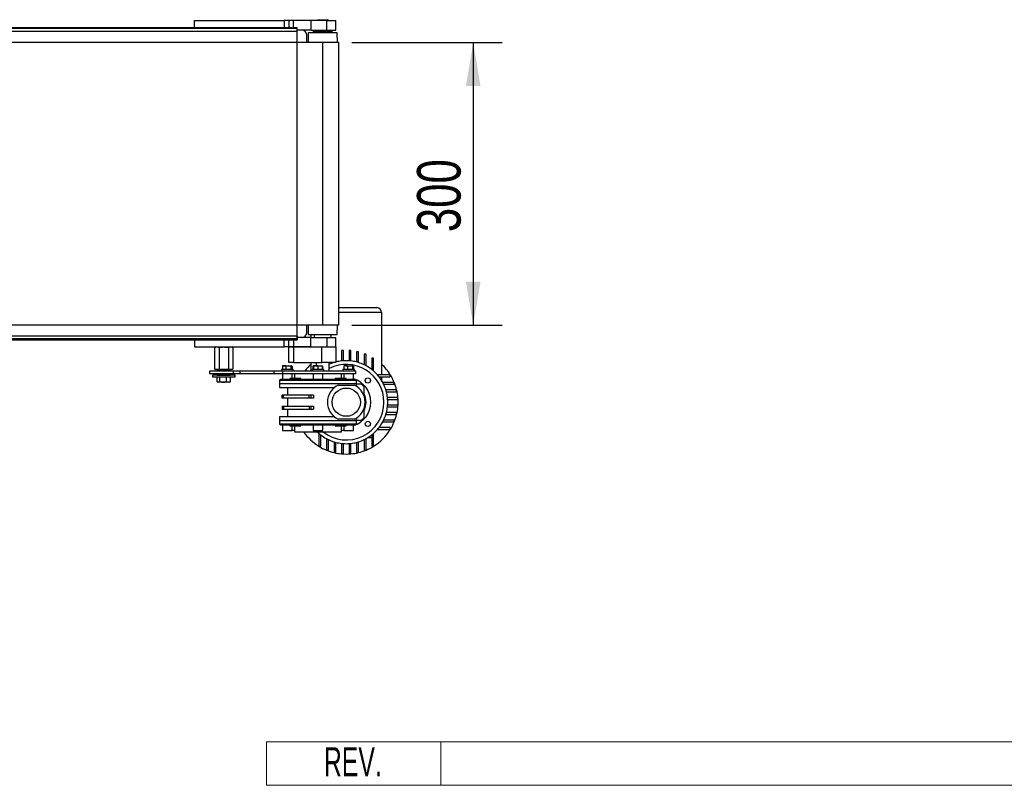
# Model space of a CAD drawing. Header units: millimetres. Extents: x 0 to 420, y 0 to 297.
# Tile 5 of 7: x 198 to 266, y 66 to 119. Entities that reach past the tile are written whole.
import ezdxf
from ezdxf.enums import TextEntityAlignment as Align

# ---------------------------------------------------------------- set-up
doc = ezdxf.new("R2010")
doc.units = ezdxf.units.MM
doc.layers.add('CARTIGLIO', color=140, linetype='Continuous')
doc.layers.add('QUOTE', color=174, linetype='Continuous')
doc.styles.add('SLDTEXTSTYLE0', font='TXT', dxfattribs={"width": 0.638298})
doc.styles.add('SLDTEXTSTYLE3', font='TXT', dxfattribs={"width": 0.75})
doc.dimstyles.new('SLDDIMSTYLE1', dxfattribs={"dimtxt": 3, "dimasz": 3, "dimexe": 0, "dimexo": 0.0625, "dimgap": 0.75, "dimtad": 1, "dimlfac": 15.416421, "dimrnd": 1e-09, "dimzin": 12, "dimdsep": 46, "dimtxsty": 'SLDTEXTSTYLE3', "dimsah": 1, "dimcen": 0.09, "dimadec": 0, "dimazin": 3, "dimtfac": 1, "dimtdec": 3, "dimtmove": 0, "dimatfit": 0, "dimfxl": 0, "dimfrac": 2, "dimtolj": 1, "dimtzin": 12, "dimarcsym": 0})

# ---------------------------------------------------------------- blocks, each defined once
blk = doc.blocks.new('SW_NOTE_0_27')
at = {"layer": 'CARTIGLIO', "color": 0, "insert": (2.34, 2.578), "char_height": 2, "attachment_point": 2, "style": 'SLDTEXTSTYLE0'}
blk.add_mtext('REV.', dxfattribs=at)
blk = doc.blocks.new('Cartiglio ALUSIC')
at = {"color": 161, "linetype": 'Continuous', "lineweight": 18}
for p, q in [((113.971, 150.999), (113.971, 153.999)), ((113.971, 153.999), (313.621, 153.999)), ((125.971, 153.999), (125.971, 150.999)), ((113.971, 150.999), (313.621, 150.999))]:
    blk.add_line(p, q, dxfattribs=at)
at = {"layer": 'CARTIGLIO', "color": 140}
blk.add_blockref('SW_NOTE_0_27', (117.568, 151.037), dxfattribs=at)
at = {"layer": 'CARTIGLIO', "color": 140, "style": 'SLDTEXTSTYLE0', "width": 0.638298}
for tag, height, p in [('AUTOATTR1', 3.5, (223.449, 133.7)), ('AUTOATTR2', 3.5, (221.929, 127.422)), ('AUTOATTR11', 3.5, (222.862, 121.411)), ('AUTOATTR8', 4, (219.244, 110.003)), ('AUTOATTR9', 4, (218.122, 100.423)), ('AUTOATTR0', 4, (249.033, 100.312))]:
    blk.add_attdef(tag, text='', height=height, dxfattribs=at).set_placement(p, align=Align.TOP_CENTER)
at = {"layer": 'CARTIGLIO', "color": 140}
for tag in ['AUTOATTR13', 'AUTOATTR12', 'AUTOATTR10', 'AUTOATTR7', 'AUTOATTR6', 'AUTOATTR5', 'AUTOATTR4', 'AUTOATTR3']:
    blk.add_attdef(tag, (0, 0), '', height=4, dxfattribs=at)
blk = doc.blocks.new('_D_1')
at = {"layer": 'QUOTE'}
for p, q in [((221.039, 117.265), (231.397, 117.265)), ((229.397, 117.265), (229.397, 97.805)), ((221.039, 97.805), (231.397, 97.805))]:
    blk.add_line(p, q, dxfattribs=at)
for points in [[(229.397, 117.265), (228.897, 114.265), (229.897, 114.265)], [(229.397, 97.805), (229.897, 100.805), (228.897, 100.805)]]:
    blk.add_solid(points, dxfattribs=at)
at = {"layer": 'QUOTE', "insert": (225.53, 104.21), "char_height": 3, "attachment_point": 1, "rotation": 90, "style": 'SLDTEXTSTYLE3'}
blk.add_mtext('300', dxfattribs=at)

msp = doc.modelspace()

# ---------------------------------------------------------------- linework, layer by layer
at = {"color": 7, "linetype": 'Continuous', "lineweight": 25}
for p, q in [((210.21732, 118.27052), (210.21732, 118.75701)), ((210.21732, 118.75701), (216.37958, 118.75701)), ((216.37958, 118.75701), (216.37958, 118.27052)), ((216.70391, 118.75701), (216.37958, 118.75701)), ((216.70391, 118.75701), (216.70391, 118.27052)), ((217.02824, 118.75701), (216.70391, 118.75701)), ((217.02824, 118.27052), (217.02824, 118.75701)), ((218.21211, 118.75701), (217.02824, 118.75701)), ((218.21211, 118.75701), (218.21211, 118.10835)), ((219.33098, 118.75701), (218.21211, 118.75701)), ((218.71475, 118.82188), (218.64988, 118.75701)), ((218.71475, 118.82188), (219.03908, 118.82188)), ((219.03908, 118.82188), (219.36341, 118.82188)), ((219.33098, 118.10835), (219.33098, 118.75701)), ((219.33098, 118.75701), (219.9472, 118.75701)), ((219.42827, 118.75701), (219.36341, 118.82188)), ((219.9472, 118.10835), (219.9472, 118.75701)), ((217.2877, 118.20565), (58.62571, 118.20565)), ((217.2877, 118.01105), (58.62571, 118.01105)), ((216.88686, 118.27052), (59.02655, 118.27052)), ((216.88686, 118.27052), (217.02824, 118.27052)), ((217.2877, 118.27052), (217.02824, 118.27052)), ((217.2877, 118.26183), (217.2877, 118.27052)), ((217.2877, 118.20565), (217.2877, 118.26183)), ((217.2877, 118.01105), (217.2877, 118.20565)), ((218.21211, 118.10835), (217.2877, 118.10835)), ((218.03366, 117.91375), (218.0296, 117.2651)), ((220.0445, 117.91375), (218.03366, 117.91375)), ((218.21211, 118.10835), (219.33098, 118.10835)), ((218.39042, 118.04349), (218.39042, 117.91375)), ((218.39042, 118.04349), (219.03908, 118.04349)), ((218.55258, 118.10835), (218.55258, 118.04349)), ((219.03908, 118.04349), (219.68774, 118.04349)), ((219.33098, 118.10835), (219.9472, 118.10835)), ((219.52557, 118.04349), (219.52557, 118.10835)), ((219.68774, 117.91375), (219.68774, 118.04349)), ((220.04855, 117.2651), (220.0445, 117.91375)), ((219.03908, 117.2651), (56.87433, 117.2651)), ((217.93636, 117.2651), (217.93636, 117.78402)), ((219.03908, 97.80533), (219.03908, 117.2651)), ((220.1418, 117.2651), (219.03908, 117.2651)), ((220.1418, 97.80533), (220.1418, 117.2651)), ((220.1418, 99.01832), (222.76887, 99.01832)), ((223.0932, 98.69399), (220.1418, 98.69399)), ((223.0932, 98.69399), (223.0932, 94.39987)), ((219.03908, 97.80533), (56.87433, 97.80533)), ((217.93636, 97.2864), (217.93636, 97.80533)), ((218.0296, 97.80533), (218.03366, 97.15667)), ((220.1418, 97.80533), (219.03908, 97.80533)), ((220.0445, 97.15667), (220.04855, 97.80533)), ((217.2877, 97.05937), (58.62571, 97.05937)), ((217.2877, 97.05937), (217.2877, 96.86477)), ((218.21211, 96.96207), (217.2877, 96.96207)), ((220.0445, 97.15667), (218.03366, 97.15667)), ((218.21211, 96.31341), (218.21211, 96.96207)), ((218.21211, 96.96207), (219.33098, 96.96207)), ((218.22826, 97.15667), (218.22826, 96.96207)), ((218.45529, 97.15667), (218.45529, 96.96207)), ((219.33098, 96.96207), (219.33098, 96.31341)), ((219.33098, 96.96207), (219.9472, 96.96207)), ((219.62287, 96.96207), (219.62287, 97.15667)), ((219.9472, 96.31341), (219.9472, 96.96207)), ((217.2877, 96.86477), (58.62571, 96.86477)), ((216.88686, 96.7999), (59.02655, 96.7999)), ((210.21732, 96.7999), (210.21732, 96.31341)), ((210.21732, 96.31341), (216.37958, 96.31341)), ((211.6768, 96.31341), (211.5915, 96.28236)), ((211.5915, 96.28236), (211.75067, 96.31341)), ((211.5915, 96.28236), (211.5915, 94.78767)), ((211.75067, 96.31341), (211.90983, 96.28236)), ((211.90983, 96.28236), (211.90983, 94.78767)), ((212.54649, 96.28236), (212.70565, 96.31341)), ((212.54649, 96.28236), (212.54649, 94.78767)), ((212.70565, 96.31341), (212.86482, 96.28236)), ((212.86482, 96.28236), (212.77952, 96.31341)), ((212.86482, 96.28236), (212.86482, 94.78767)), ((216.37958, 96.31341), (216.37958, 96.7999)), ((216.70391, 96.31341), (216.37958, 96.31341)), ((216.70391, 96.31341), (216.70391, 96.7999)), ((216.70391, 95.24312), (216.70391, 96.31341)), ((216.70391, 96.31341), (217.02824, 96.31341)), ((217.02824, 96.31341), (216.70391, 96.31341)), ((216.88686, 96.7999), (217.02824, 96.7999)), ((217.02824, 96.7999), (217.02824, 96.31341)), ((217.2877, 96.7999), (217.02824, 96.7999)), ((217.02824, 96.31341), (217.02824, 95.24312)), ((217.02824, 96.31341), (218.97421, 96.31341)), ((218.21211, 96.31341), (217.02824, 96.31341)), ((217.2877, 96.86477), (217.2877, 96.80859)), ((217.2877, 96.80859), (217.2877, 96.7999)), ((218.97421, 95.24312), (218.97421, 96.31341)), ((218.97421, 96.31341), (219.9472, 96.31341)), ((219.9472, 96.31341), (219.9472, 95.24312)), ((220.3364, 96.07161), (220.3364, 95.35437)), ((220.46613, 96.07161), (220.3364, 96.07161)), ((220.46613, 95.36621), (220.46613, 96.07161)), ((220.85532, 96.07161), (220.85532, 95.36621)), ((220.98506, 96.07161), (220.85532, 96.07161)), ((220.98506, 95.35437), (220.98506, 96.07161)), ((221.37425, 95.98529), (221.37425, 95.28222)), ((221.50398, 95.98529), (221.37425, 95.98529)), ((221.50398, 95.24544), (221.50398, 95.98529)), ((221.89318, 95.81609), (221.89318, 95.09304)), ((222.02291, 95.81609), (221.89318, 95.81609)), ((222.02291, 95.02681), (222.02291, 95.81609)), ((222.41211, 95.55015), (222.41211, 94.77232)), ((222.54184, 95.55015), (222.41211, 95.55015)), ((222.54184, 94.66522), (222.54184, 95.55015)), ((216.26798, 95.00572), (216.29108, 95.01286)), ((216.26798, 95.00572), (216.26798, 94.76311)), ((216.30723, 95.02258), (216.28985, 95.01625)), ((216.30723, 95.02258), (216.38275, 95.02258)), ((216.38275, 95.02258), (216.66683, 95.02258)), ((216.66683, 95.02258), (216.49752, 95.00572)), ((216.49752, 95.00572), (216.49752, 94.76311)), ((216.83615, 95.00572), (216.66683, 95.02258)), ((216.66683, 95.02258), (216.89069, 95.02258)), ((217.02824, 95.24312), (216.70391, 95.24312)), ((216.89069, 95.02258), (216.83615, 95.00572)), ((216.83615, 95.00572), (216.83615, 94.76311)), ((216.94524, 95.00572), (216.89069, 95.02258)), ((216.89069, 95.02258), (216.90599, 95.02258)), ((216.92337, 95.01625), (216.90599, 95.02258)), ((216.94524, 95.00572), (216.94524, 94.76311)), ((217.02824, 95.24312), (218.97421, 95.24312)), ((218.22826, 95.24312), (218.22826, 94.65933)), ((218.37111, 95.00572), (218.38763, 95.00972)), ((218.37111, 95.00572), (218.37111, 94.76311)), ((218.41537, 95.02258), (218.38674, 95.01216)), ((218.40964, 95.00572), (218.41554, 95.02258)), ((218.40964, 95.00572), (218.40964, 94.76311)), ((218.41554, 95.02258), (218.55629, 95.02258)), ((218.55629, 95.02258), (218.8555, 95.02258)), ((218.58502, 95.24312), (218.58502, 95.02258)), ((218.8555, 95.02258), (218.70295, 95.00572)), ((218.70295, 95.00572), (218.70295, 94.76311)), ((219.00805, 95.00572), (218.8555, 95.02258)), ((218.8555, 95.02258), (219.01396, 95.02258)), ((219.9472, 95.24312), (218.97421, 95.24312)), ((219.01396, 95.02258), (219.00805, 95.00572)), ((219.00805, 95.00572), (219.00805, 94.76311)), ((219.01986, 95.00572), (219.01396, 95.02258)), ((219.01986, 95.00572), (219.01986, 94.76311)), ((219.49314, 94.65933), (219.49314, 95.24312)), ((220.49587, 95.00572), (220.52909, 95.02258)), ((220.49587, 95.00572), (220.49587, 94.76311)), ((220.62617, 95.02258), (220.52409, 95.02258)), ((220.62617, 95.02258), (220.91997, 95.02258)), ((220.91997, 95.02258), (220.75646, 95.00572)), ((220.75646, 95.00572), (220.75646, 94.76311)), ((221.08348, 95.00572), (220.91997, 95.02258)), ((220.91997, 95.02258), (221.11669, 95.02258)), ((221.11669, 95.02258), (221.08348, 95.00572)), ((221.08348, 95.00572), (221.08348, 94.76311)), ((221.14991, 95.00572), (221.11669, 95.02258)), ((221.14991, 95.00572), (221.14991, 94.76311)), ((211.25517, 94.65933), (211.25517, 94.46473)), ((212.90339, 94.65933), (211.25517, 94.65933)), ((212.90339, 94.46473), (211.25517, 94.46473)), ((211.44977, 94.36743), (211.44977, 94.2377)), ((213.00655, 94.36743), (211.44977, 94.36743)), ((213.00655, 94.2377), (211.44977, 94.2377)), ((211.5915, 94.78767), (211.6768, 94.75663)), ((211.75067, 94.75663), (211.5915, 94.78767)), ((211.75067, 94.75663), (211.6768, 94.75663)), ((211.90983, 94.78767), (211.75067, 94.75663)), ((212.22816, 94.75663), (211.75067, 94.75663)), ((211.76857, 93.91423), (211.76857, 94.2377)), ((211.78487, 94.74433), (211.7813, 94.67622)), ((211.7813, 94.67622), (211.79898, 94.67622)), ((211.7813, 94.44784), (211.78487, 94.37973)), ((212.67502, 94.44784), (211.7813, 94.44784)), ((211.80241, 94.74433), (211.78487, 94.74433)), ((211.78487, 94.37973), (212.67145, 94.37973)), ((211.81143, 94.66257), (211.79426, 94.66257)), ((211.79426, 94.46149), (212.66206, 94.46149)), ((211.79898, 94.67622), (212.67502, 94.67622)), ((212.67145, 94.74433), (211.80241, 94.74433)), ((212.66206, 94.66257), (211.81143, 94.66257)), ((211.83248, 94.66257), (211.83248, 94.65933)), ((211.83248, 94.46473), (211.83248, 94.46149)), ((211.96797, 93.91423), (211.96797, 94.2377)), ((212.70565, 94.75663), (212.22816, 94.75663)), ((212.42755, 93.91423), (212.42755, 94.2377)), ((212.70565, 94.75663), (212.54649, 94.78767)), ((212.62384, 94.65933), (212.62384, 94.66257)), ((212.62384, 94.46149), (212.62384, 94.46473)), ((212.67502, 94.67622), (212.67145, 94.74433)), ((212.67145, 94.37973), (212.67502, 94.44784)), ((212.68775, 93.91423), (212.68775, 94.2377)), ((212.86482, 94.78767), (212.70565, 94.75663)), ((212.77952, 94.75663), (212.70565, 94.75663)), ((212.77952, 94.75663), (212.86482, 94.78767)), ((212.90339, 94.46473), (212.90339, 94.65933)), ((213.35354, 94.65933), (212.90339, 94.65933)), ((213.35354, 94.46473), (212.90339, 94.46473)), ((213.00655, 94.2377), (213.00655, 94.36743)), ((213.35354, 94.46473), (213.35354, 94.65933)), ((215.68891, 94.65933), (213.35354, 94.65933)), ((215.68891, 94.46473), (213.35354, 94.46473)), ((215.68891, 94.46473), (215.68891, 94.65933)), ((216.29408, 94.65933), (215.68891, 94.65933)), ((216.29408, 94.46473), (215.68891, 94.46473)), ((216.2012, 94.76311), (216.2012, 94.65933)), ((216.99545, 94.76311), (216.2012, 94.76311)), ((216.26606, 94.46473), (216.26606, 94.07554)), ((216.29408, 94.46473), (216.29408, 94.65933)), ((221.30939, 94.65933), (216.29408, 94.65933)), ((221.30939, 94.46473), (216.29408, 94.46473)), ((216.92768, 94.1404), (216.92768, 94.46473)), ((217.01202, 94.76311), (216.99545, 94.76311)), ((217.01202, 94.65933), (217.01202, 94.76311)), ((217.09708, 94.46473), (217.09708, 94.1404)), ((218.30934, 94.76311), (218.30934, 94.65933)), ((219.12016, 94.76311), (218.30934, 94.76311)), ((218.3742, 94.46473), (218.3742, 94.07554)), ((219.0553, 94.07554), (219.0553, 94.46473)), ((219.12016, 94.65933), (219.12016, 94.76311)), ((220.33242, 94.1404), (220.33242, 94.46473)), ((220.41748, 94.76311), (220.41748, 94.65933)), ((221.2283, 94.76311), (220.41748, 94.76311)), ((220.50182, 94.46473), (220.50182, 94.1404)), ((221.16344, 94.07554), (221.16344, 94.46473)), ((221.2283, 94.65933), (221.2283, 94.76311)), ((221.30939, 94.46473), (221.30939, 94.65933)), ((223.69212, 94.39987), (222.80719, 94.39987)), ((222.91429, 94.27013), (223.69212, 94.27013)), ((223.0932, 94.27013), (223.0932, 94.01173)), ((223.69212, 94.27013), (223.69212, 94.39987)), ((211.76857, 93.91423), (211.86827, 93.89175)), ((211.78443, 93.90797), (211.82898, 93.89175)), ((211.86827, 93.89175), (211.82898, 93.89175)), ((211.86827, 93.89175), (211.96797, 93.91423)), ((212.19776, 93.89175), (211.86827, 93.89175)), ((212.55765, 93.89175), (212.19776, 93.89175)), ((212.42755, 93.91423), (212.55765, 93.89175)), ((212.55765, 93.89175), (212.68775, 93.91423)), ((212.62733, 93.89175), (212.55765, 93.89175)), ((212.62733, 93.89175), (212.67189, 93.90797)), ((212.68775, 93.91423), (212.67098, 93.91045)), ((216.05525, 93.78364), (216.05525, 93.52418)), ((221.37425, 93.78364), (216.05525, 93.78364)), ((216.05525, 93.52418), (219.84087, 93.52418)), ((216.07146, 94.01067), (216.07146, 93.78364)), ((221.35803, 94.01067), (216.07146, 94.01067)), ((216.60661, 93.52418), (216.60661, 92.99228)), ((216.78229, 94.1404), (216.78229, 94.07554)), ((217.52825, 94.1404), (216.78229, 94.1404)), ((217.52825, 94.07554), (217.52825, 94.1404)), ((219.90125, 94.1404), (219.90125, 94.07554)), ((220.64721, 94.1404), (219.90125, 94.1404)), ((220.09524, 93.68634), (221.22621, 93.68634)), ((220.64721, 94.07554), (220.64721, 94.1404)), ((221.35803, 93.78364), (221.35803, 94.01067)), ((221.37425, 93.60223), (221.37425, 93.78364)), ((223.95806, 93.88094), (223.16878, 93.88094)), ((223.23501, 93.75121), (223.95806, 93.75121)), ((223.95806, 93.75121), (223.95806, 93.88094)), ((216.24985, 92.7847), (216.24985, 92.99228)), ((216.346, 92.99228), (216.24985, 92.99228)), ((216.346, 92.7847), (216.346, 92.99228)), ((218.10636, 92.99228), (216.346, 92.99228)), ((218.10636, 92.7847), (218.10636, 92.99228)), ((218.22332, 92.99228), (218.10636, 92.99228)), ((218.22332, 92.99228), (218.22332, 92.7847)), ((218.3958, 92.99228), (218.22332, 92.99228)), ((218.3958, 92.99228), (218.3958, 92.7847)), ((224.12726, 93.36201), (223.38741, 93.36201)), ((223.4242, 93.23228), (224.12726, 93.23228)), ((224.21358, 92.84308), (223.49634, 92.84308)), ((224.12726, 93.23228), (224.12726, 93.36201)), ((224.21358, 92.71335), (224.21358, 92.84308)), ((216.346, 92.7847), (216.24985, 92.7847)), ((216.24985, 92.2528), (216.24985, 92.04523)), ((216.24985, 92.2528), (216.346, 92.2528)), ((218.10636, 92.7847), (216.346, 92.7847)), ((216.346, 92.2528), (216.346, 92.04523)), ((216.346, 92.2528), (218.10636, 92.2528)), ((216.60661, 92.7847), (216.60661, 92.2528)), ((218.22332, 92.7847), (218.10636, 92.7847)), ((218.10636, 92.2528), (218.10636, 92.04523)), ((218.10636, 92.2528), (218.22332, 92.2528)), ((218.3958, 92.7847), (218.22332, 92.7847)), ((218.22332, 92.2528), (218.22332, 92.04523)), ((218.22332, 92.2528), (218.3958, 92.2528)), ((218.3958, 92.2528), (218.3958, 92.04523)), ((223.49634, 92.19443), (224.21358, 92.19443)), ((223.50818, 92.71335), (224.21358, 92.71335)), ((224.21358, 92.32416), (223.50818, 92.32416)), ((224.21358, 92.19443), (224.21358, 92.32416)), ((216.05525, 91.51333), (216.05525, 91.25387)), ((219.84087, 91.51333), (216.05525, 91.51333)), ((216.24985, 92.04523), (216.346, 92.04523)), ((216.346, 92.04523), (218.10636, 92.04523)), ((216.60661, 92.04523), (216.60661, 91.51333)), ((218.10636, 92.04523), (218.22332, 92.04523)), ((218.22332, 92.04523), (218.3958, 92.04523)), ((223.38741, 91.6755), (224.12726, 91.6755)), ((224.12726, 91.80523), (223.4242, 91.80523)), ((224.12726, 91.6755), (224.12726, 91.80523)), ((216.05525, 91.25387), (218.71475, 91.25387)), ((216.07146, 91.25387), (216.07146, 91.02684)), ((216.07146, 91.02684), (221.35803, 91.02684)), ((216.26606, 90.96197), (216.26606, 90.57278)), ((216.78229, 90.96197), (216.78229, 90.89711)), ((216.78229, 90.89711), (217.52825, 90.89711)), ((216.92768, 90.57278), (216.92768, 90.89711)), ((217.09708, 90.89711), (217.09708, 90.57278)), ((217.52825, 90.89711), (217.52825, 90.96197)), ((218.3742, 90.96197), (218.3742, 90.57278)), ((218.71475, 91.25387), (221.37425, 91.25387)), ((219.0553, 90.57278), (219.0553, 90.96197)), ((219.90125, 90.96197), (219.90125, 90.89711)), ((219.90125, 90.89711), (220.64721, 90.89711)), ((221.22621, 91.35117), (220.09524, 91.35117)), ((220.33242, 90.57278), (220.33242, 90.89711)), ((220.50182, 90.89711), (220.50182, 90.57278)), ((220.64721, 90.89711), (220.64721, 90.96197)), ((221.16344, 90.57278), (221.16344, 90.96197)), ((221.35803, 91.02684), (221.35803, 91.25387)), ((221.37425, 91.25387), (221.37425, 91.43528)), ((223.16878, 91.15657), (223.95806, 91.15657)), ((223.95806, 91.2863), (223.23501, 91.2863)), ((223.95806, 91.15657), (223.95806, 91.2863)), ((216.26606, 90.57278), (216.92768, 90.57278)), ((217.09708, 90.57278), (216.92768, 90.57278)), ((217.0931, 90.57278), (217.0931, 90.47548)), ((217.0931, 90.47548), (220.3364, 90.47548)), ((218.3742, 90.57278), (219.0553, 90.57278)), ((218.77962, 90.37229), (218.77962, 89.48736)), ((218.90935, 89.48736), (218.90935, 90.26519)), ((220.50182, 90.57278), (220.33242, 90.57278)), ((220.3364, 90.47548), (220.3364, 90.57278)), ((220.50182, 90.57278), (221.16344, 90.57278)), ((222.41211, 90.26519), (222.41211, 89.48736)), ((222.54184, 89.48736), (222.54184, 90.37229)), ((222.80719, 90.63764), (223.69212, 90.63764)), ((223.69212, 90.76738), (222.91429, 90.76738)), ((223.69212, 90.63764), (223.69212, 90.76738)), ((218.77962, 89.48736), (218.90935, 89.48736)), ((219.29854, 90.0107), (219.29854, 89.22142)), ((219.42827, 89.22142), (219.42827, 89.94447)), ((219.81747, 89.79207), (219.81747, 89.05222)), ((219.9472, 89.05222), (219.9472, 89.75528)), ((220.3364, 89.68314), (220.3364, 88.9659)), ((220.46613, 88.9659), (220.46613, 89.6713)), ((220.85532, 89.6713), (220.85532, 88.9659)), ((220.98506, 88.9659), (220.98506, 89.68314)), ((221.37425, 89.75528), (221.37425, 89.05222)), ((221.50398, 89.05222), (221.50398, 89.79207)), ((221.89318, 89.94447), (221.89318, 89.22142)), ((222.02291, 89.22142), (222.02291, 90.0107)), ((222.1537, 90.08628), (222.41211, 90.08628)), ((222.41211, 89.48736), (222.54184, 89.48736)), ((219.29854, 89.22142), (219.42827, 89.22142)), ((219.81747, 89.05222), (219.9472, 89.05222)), ((220.3364, 88.9659), (220.46613, 88.9659)), ((220.85532, 88.9659), (220.98506, 88.9659)), ((221.37425, 89.05222), (221.50398, 89.05222)), ((221.89318, 89.22142), (222.02291, 89.22142))]:
    msp.add_line(p, q, dxfattribs=at)
at = {"color": 7, "linetype": 'Continuous'}
for p, q in [((58.62571, 118.27052), (217.2877, 118.27052)), ((217.2877, 96.7999), (217.2877, 118.27052)), ((58.62571, 96.7999), (217.2877, 96.7999))]:
    msp.add_line(p, q, dxfattribs=at)
at = {"color": 7, "linetype": 'Continuous', "lineweight": 25}
for centre, radius in [((222.15141, 94.00944), 0.17838), ((220.66073, 92.51875), 0.97299), ((222.15141, 91.02807), 0.17838)]:
    msp.add_circle(centre, radius, dxfattribs=at)
for centre, radius, start, end in [((217.61203, 117.78402), 0.32433, 0, 90), ((222.76887, 98.69399), 0.32433, 0, 90), ((217.61203, 97.2864), 0.32433, 270, 0), ((220.66073, 92.51875), 3.56762, 132.9858861, 143.1301024), ((220.66073, 92.51875), 2.8541, 107.1847959, 114.1477399), ((220.66073, 92.51875), 2.59464, 0, 116.743684), ((220.66073, 92.51875), 2.8541, 96.5249788, 104.4775122), ((220.66073, 92.51875), 2.8541, 93.9095635, 96.5249788), ((220.66073, 92.51875), 2.8541, 86.0904365, 93.9095635), ((220.66073, 92.51875), 2.8541, 83.4750212, 86.0904365), ((220.66073, 92.51875), 2.8541, 75.5224878, 83.4750212), ((220.66073, 92.51875), 2.8541, 72.8152041, 75.5224878), ((220.66073, 92.51875), 2.8541, 64.416998, 72.8152041), ((220.66073, 92.51875), 2.8541, 61.4925695, 64.416998), ((220.66073, 92.51875), 2.8541, 52.1470973, 61.4925695), ((220.66073, 92.51875), 3.56762, 31.8213685, 47.0141139), ((211.79426, 94.67555), 0.01297, 177, 270), ((211.79426, 94.44852), 0.01297, 90, 183), ((211.79783, 94.74366), 0.01297, 90, 177), ((211.79783, 94.38041), 0.01297, 183, 270), ((212.65849, 94.74366), 0.01297, 3, 90), ((212.65849, 94.38041), 0.01297, 270, 357), ((212.66206, 94.67555), 0.01297, 270, 3), ((212.66206, 94.44852), 0.01297, 357, 90), ((220.66073, 92.51875), 2.8541, 48.7694228, 52.1470973), ((220.66073, 92.51875), 2.8541, 41.2305772, 48.7694228), ((220.66073, 92.51875), 2.8541, 37.8529027, 41.2305772), ((220.66073, 92.51875), 2.8541, 28.5074305, 37.8529027), ((220.66073, 92.51875), 3.56762, 22.4463506, 31.8213685), ((216.13633, 94.01067), 0.06487, 90, 180), ((220.66073, 92.51875), 1.29732, 115.8419328, 244.1580672), ((220.66073, 92.51875), 1.68651, 0, 72.6578648), ((220.66073, 92.51875), 1.29732, 295.8419328, 64.1580672), ((221.29317, 94.01067), 0.06487, 0, 90), ((220.66073, 92.51875), 1.62165, 40.5358021, 49.4641979), ((220.66073, 92.51875), 2.8541, 25.583002, 28.5074305), ((220.66073, 92.51875), 2.8541, 17.1847959, 25.583002), ((220.66073, 92.51875), 3.56762, 13.6720181, 22.4463506), ((220.66073, 92.51875), 1.36218, 334.7912347, 25.2087653), ((220.66073, 92.51875), 2.8541, 14.4775122, 17.1847959), ((220.66073, 92.51875), 2.8541, 6.5249788, 14.4775122), ((220.66073, 92.51875), 2.8541, 3.9095635, 6.5249788), ((220.66073, 92.51875), 3.56762, 5.2159086, 13.6720181), ((220.66073, 92.51875), 3.56762, 354.7840914, 5.2159086), ((220.66073, 92.51875), 2.59464, 231.9524925, 0), ((220.66073, 92.51875), 1.68651, 287.3421352, 0), ((220.66073, 92.51875), 2.8541, 345.5224878, 353.4750212), ((220.66073, 92.51875), 2.8541, 353.4750212, 356.0904365), ((220.66073, 92.51875), 2.8541, 356.0904365, 3.9095635), ((220.66073, 92.51875), 3.56762, 346.3279819, 354.7840914), ((220.66073, 92.51875), 2.8541, 334.416998, 342.8152041), ((220.66073, 92.51875), 2.8541, 342.8152041, 345.5224878), ((220.66073, 92.51875), 3.56762, 337.5536494, 346.3279819), ((216.13633, 91.02684), 0.06487, 180, 270), ((221.29317, 91.02684), 0.06487, 270, 0), ((220.66073, 92.51875), 1.62165, 310.5358021, 319.4641979), ((220.66073, 92.51875), 2.8541, 322.1470973, 331.4925695), ((220.66073, 92.51875), 2.8541, 331.4925695, 334.416998), ((220.66073, 92.51875), 3.56762, 328.1786315, 337.5536494), ((220.66073, 92.51875), 3.56762, 214.9406266, 238.1786315), ((220.66073, 92.51875), 2.8541, 225.7177521, 228.7694228), ((220.66073, 92.51875), 2.8541, 228.7694228, 232.1470973), ((220.66073, 92.51875), 2.8541, 232.1470973, 241.4925695), ((220.66073, 92.51875), 2.8541, 298.5074305, 307.8529027), ((220.66073, 92.51875), 2.8541, 307.8529027, 311.2305772), ((220.66073, 92.51875), 2.8541, 311.2305772, 318.7694228), ((220.66073, 92.51875), 3.56762, 301.8213685, 328.1786315), ((220.66073, 92.51875), 2.8541, 318.7694228, 322.1470973), ((220.66073, 92.51875), 3.56762, 238.1786315, 247.5536494), ((220.66073, 92.51875), 2.8541, 241.4925695, 244.416998), ((220.66073, 92.51875), 2.8541, 244.416998, 252.8152041), ((220.66073, 92.51875), 2.8541, 252.8152041, 255.5224878), ((220.66073, 92.51875), 2.8541, 255.5224878, 263.4750212), ((220.66073, 92.51875), 2.8541, 263.4750212, 266.0904365), ((220.66073, 92.51875), 2.8541, 266.0904365, 273.9095635), ((220.66073, 92.51875), 2.8541, 273.9095635, 276.5249788), ((220.66073, 92.51875), 2.8541, 276.5249788, 284.4775122), ((220.66073, 92.51875), 2.8541, 284.4775122, 287.1847959), ((220.66073, 92.51875), 2.8541, 287.1847959, 295.583002), ((220.66073, 92.51875), 2.8541, 295.583002, 298.5074305), ((220.66073, 92.51875), 3.56762, 292.4463506, 301.8213685), ((220.66073, 92.51875), 3.56762, 247.5536494, 256.3279819), ((220.66073, 92.51875), 3.56762, 256.3279819, 264.7840914), ((220.66073, 92.51875), 3.56762, 264.7840914, 275.2159086), ((220.66073, 92.51875), 3.56762, 275.2159086, 283.6720181), ((220.66073, 92.51875), 3.56762, 283.6720181, 292.4463506)]:
    msp.add_arc(centre, radius, start, end, dxfattribs=at)
for points, knots in [([(211.90983, 96.28236), (211.91429, 96.28317), (212.01922, 96.30216), (212.12596, 96.3079), (212.22816, 96.31341)], [0, 0, 0, 0, 0.04250423, 1, 1, 1, 1]), ([(212.22816, 96.31341), (212.31085, 96.30975), (212.41764, 96.30503), (212.52276, 96.28654), (212.54649, 96.28236)], [0, 0, 0, 0, 0.77428869, 1, 1, 1, 1]), ([(216.38275, 95.02258), (216.35219, 95.02049), (216.31368, 95.01787), (216.27579, 95.0078), (216.26798, 95.00572)], [0, 0, 0, 0, 0.79381431, 1, 1, 1, 1]), ([(216.49752, 95.00572), (216.49551, 95.00627), (216.45768, 95.01656), (216.41919, 95.01965), (216.38275, 95.02258)], [0, 0, 0, 0, 0.0529743, 1, 1, 1, 1]), ([(218.39986, 95.01269), (218.39724, 95.01239), (218.38757, 95.01128), (218.37805, 95.00807), (218.37111, 95.00572)], [0, 0, 0, 0, 0.27087357, 1, 1, 1, 1]), ([(218.55629, 95.02258), (218.51724, 95.02049), (218.46804, 95.01787), (218.41962, 95.0078), (218.40964, 95.00572)], [0, 0, 0, 0, 0.79381431, 1, 1, 1, 1]), ([(218.70295, 95.00572), (218.70038, 95.00627), (218.65204, 95.01656), (218.60286, 95.01965), (218.55629, 95.02258)], [0, 0, 0, 0, 0.052974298, 1, 1, 1, 1]), ([(220.62617, 95.02258), (220.59147, 95.02049), (220.54776, 95.01787), (220.50474, 95.0078), (220.49587, 95.00572)], [0, 0, 0, 0, 0.793814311, 1, 1, 1, 1]), ([(220.75646, 95.00572), (220.75418, 95.00627), (220.71123, 95.01656), (220.66754, 95.01965), (220.62617, 95.02258)], [0, 0, 0, 0, 0.0529743, 1, 1, 1, 1]), ([(212.22816, 94.75663), (212.12596, 94.76213), (212.01922, 94.76788), (211.91429, 94.78687), (211.90983, 94.78767)], [0, 0, 0, 0, 0.95749577, 1, 1, 1, 1]), ([(212.54649, 94.78767), (212.52276, 94.7835), (212.41764, 94.76501), (212.31085, 94.76029), (212.22816, 94.75663)], [0, 0, 0, 0, 0.22571131, 1, 1, 1, 1]), ([(211.96797, 93.91423), (211.98361, 93.91146), (212.05948, 93.89803), (212.13657, 93.89453), (212.19776, 93.89175)], [0, 0, 0, 0, 0.20618569, 1, 1, 1, 1]), ([(212.19776, 93.89175), (212.27073, 93.89565), (212.34779, 93.89977), (212.42354, 93.9135), (212.42755, 93.91423)], [0, 0, 0, 0, 0.9470257, 1, 1, 1, 1]), ([(216.89153, 94.07554), (216.815, 94.07554), (216.66186, 94.07554), (216.47576, 94.07554), (216.32556, 94.07554), (216.21758, 94.07554), (216.14906, 94.07554), (216.14057, 94.07554), (216.13633, 94.07554)], [0, 0, 0, 0, 0.16661842, 0.33340123, 0.49999998, 0.66661412, 0.83340089, 1, 1, 1, 1]), ([(220.53797, 94.07554), (220.45543, 94.07554), (220.29029, 94.07554), (220.00728, 94.07554), (219.70437, 94.07554), (219.38398, 94.07554), (219.05226, 94.07554), (218.71474, 94.07554), (218.37722, 94.07554), (218.0455, 94.07554), (217.72511, 94.07554), (217.42221, 94.07554), (217.1392, 94.07554), (216.97406, 94.07554), (216.89153, 94.07554)], [0, 0, 0, 0, 0.08330903, 0.16670044, 0.25, 0.33330725, 0.41670064, 0.50000002, 0.58330727, 0.66670065, 0.75000003, 0.83330728, 0.91669474, 1, 1, 1, 1]), ([(221.29317, 94.07554), (221.28893, 94.07554), (221.28043, 94.07554), (221.21191, 94.07554), (221.10393, 94.07554), (220.95373, 94.07554), (220.76762, 94.07554), (220.61449, 94.07554), (220.53797, 94.07554)], [0, 0, 0, 0, 0.1666145, 0.33340129, 0.50000005, 0.66661455, 0.83338947, 1, 1, 1, 1]), ([(221.71467, 93.75121), (221.60547, 93.75121), (221.49507, 93.75121), (221.37555, 93.75121), (221.37425, 93.75121)], [0, 0, 0, 0, 0.98917197, 1, 1, 1, 1]), ([(221.89318, 93.09893), (221.89318, 93.18033), (221.89318, 93.34382), (221.89318, 93.49619), (221.89318, 93.5727)], [0, 0, 0, 0, 0.49788857, 1, 1, 1, 1]), ([(221.89318, 91.46481), (221.89318, 91.54074), (221.89318, 91.6931), (221.89318, 91.85658), (221.89318, 91.93858)], [0, 0, 0, 0, 0.49838846, 1, 1, 1, 1]), ([(216.13633, 90.96197), (216.13899, 90.96197), (216.14429, 90.96197), (216.18676, 90.96197), (216.25316, 90.96197), (216.35342, 90.96197), (216.49374, 90.96197), (216.67585, 90.96197), (216.82059, 90.96197), (216.89153, 90.96197)], [0, 0, 0, 0, 0.13174335, 0.26278596, 0.39244922, 0.52009696, 0.6857693, 0.84597725, 1, 1, 1, 1]), ([(216.89153, 90.96197), (216.96764, 90.96197), (217.1229, 90.96197), (217.39215, 90.96197), (217.66483, 90.96197), (217.93258, 90.96197), (218.18639, 90.96197), (218.44846, 90.96197), (218.71475, 90.96197), (218.98104, 90.96197), (219.24311, 90.96197), (219.49691, 90.96197), (219.76467, 90.96197), (220.03737, 90.96197), (220.30661, 90.96197), (220.46187, 90.96197), (220.53797, 90.96197)], [0, 0, 0, 0, 0.0770186, 0.15712279, 0.23995153, 0.3037754, 0.36860702, 0.43412833, 0.5, 0.56587168, 0.63139298, 0.69622461, 0.76004848, 0.84288465, 0.92298862, 1, 1, 1, 1]), ([(220.53797, 90.96197), (220.60892, 90.96197), (220.75366, 90.96197), (220.93577, 90.96197), (221.07608, 90.96197), (221.17634, 90.96197), (221.24274, 90.96197), (221.28521, 90.96197), (221.29051, 90.96197), (221.29317, 90.96197)], [0, 0, 0, 0, 0.15403719, 0.31424557, 0.47990305, 0.60755079, 0.73721404, 0.86825665, 1, 1, 1, 1]), ([(221.37425, 91.2863), (221.4522, 91.2863), (221.56854, 91.2863), (221.67842, 91.2863), (221.71467, 91.2863)], [0, 0, 0, 0, 0.67004943, 1, 1, 1, 1])]:
    msp.add_open_spline(points, degree=3, knots=knots, dxfattribs=at)

# ---------------------------------------------------------------- block references
at = {"layer": 'CARTIGLIO'}
msp.add_blockref('Cartiglio ALUSIC', (101.2063, -84.82804), dxfattribs=at)

# ---------------------------------------------------------------- dimensions: what is measured, and where the dimension line sits
at = {"layer": 'QUOTE'}
dim = msp.add_linear_dim(base=(227.01582, 97.80533), p1=(219.03908, 117.2651), p2=(219.03908, 97.80533), angle=90, dimstyle='SLDDIMSTYLE1', dxfattribs=at)
dim.commit()
dim.dimension.update_dxf_attribs({"geometry": '_D_1', "text_midpoint": (227.01582, 107.53521), "dimtype": 160})

doc.saveas('drawing.dxf')
